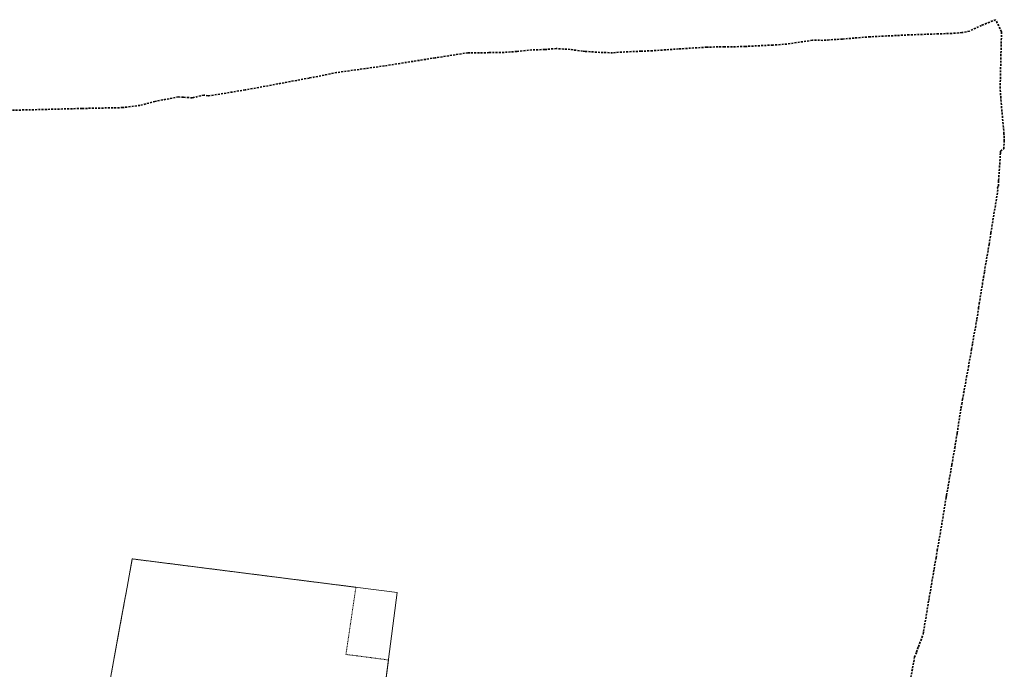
# Model space of a CAD drawing. Extents: x 7414218 to 7427513, y 5544630 to 5555035.
# Tile 44 of 46: x 7419129 to 7419895, y 5549772 to 5550277. Entities that reach past the tile are written whole.
import ezdxf

# ---------------------------------------------------------------- set-up
doc = ezdxf.new("R2010")
doc.units = 0
doc.linetypes.add('PRZER1-1', pattern=[1, 0.5, -0.5])
doc.linetypes.add('PRZER3-2', pattern=[2.5, 1.5, -1])
doc.layers.add('EGDE', color=7, linetype='CONTINUOUS', lineweight=18)
doc.layers.add('EGOE', color=7, linetype='CONTINUOUS', lineweight=35)
doc.layers.add('EGUG', color=7, linetype='CONTINUOUS', lineweight=18, true_color=0x008000)

msp = doc.modelspace()

# ---------------------------------------------------------------- linework, layer by layer
at = {"layer": 'EGDE', "linetype": 'Continuous', "lineweight": 18, "elevation": 10.22}
msp.add_lwpolyline([(7419407.93, 5549717.66), (7419422.79, 5549831.55), (7419216.51, 5549857.71), (7419212.51, 5549835.8), (7419210.24, 5549823.43), (7419206.11, 5549800.89), (7419198.49, 5549759.23)], dxfattribs=at)
at = {"layer": 'EGOE', "linetype": 'PRZER3-2', "lineweight": 35, "elevation": 10.22}
msp.add_lwpolyline([(7419819.82, 5549750.68), (7419825.43, 5549781.16), (7419826.94, 5549785.21), (7419828.49, 5549789.38), (7419832.12, 5549799.17), (7419832.46, 5549801.27), (7419836.46, 5549825.31), (7419840.62, 5549849.56), (7419840.66, 5549849.81), (7419842.16, 5549858.6), (7419843.16, 5549864.4), (7419845.73, 5549879.33), (7419846.14, 5549881.79), (7419850.07, 5549905.66), (7419850.38, 5549907.44), (7419851.61, 5549914.53), (7419854.47, 5549931.08), (7419856.72, 5549944.13), (7419857.09, 5549946.43), (7419858.64, 5549955.69), (7419861.58, 5549975.14), (7419862.14, 5549978.22), (7419862.77, 5549981.72), (7419865.92, 5549999.18), (7419867.37, 5550007.13), (7419869.81, 5550020.79), (7419870.56, 5550025.35), (7419873.95, 5550044.43), (7419875.34, 5550053.2), (7419875.83, 5550056.34), (7419878.22, 5550071.34), (7419879.08, 5550076.89), (7419879.83, 5550081.26), (7419880.7, 5550086.26), (7419883.48, 5550102.38), (7419884.74, 5550110.9), (7419884.83, 5550111.47), (7419890.52, 5550146.03), (7419889.88, 5550146.14), (7419890.27, 5550147.92), (7419890.73, 5550147.82), (7419890.9, 5550152.26), (7419892.28, 5550173.48), (7419892.28, 5550175.14), (7419894.83, 5550176.84), (7419895.3, 5550183), (7419895.29, 5550185.35), (7419895.04, 5550188.55), (7419893.21, 5550208.65), (7419892.64, 5550216.21), (7419892.07, 5550223.92), (7419893.12, 5550268), (7419888.56, 5550277.33), (7419877.56, 5550272.88), (7419868.08, 5550268.46), (7419865.83, 5550267.96), (7419862.3, 5550267.28), (7419854.39, 5550266.64), (7419844.09, 5550266.34), (7419821.24, 5550265.5), (7419790.76, 5550264.02), (7419769.31, 5550262.3), (7419759.02, 5550261.61), (7419754.03, 5550261.26), (7419745.87, 5550261.35), (7419725.99, 5550258.33), (7419715, 5550257.59), (7419693.66, 5550256.53), (7419686.1, 5550256.28), (7419677.43, 5550256.23), (7419663.61, 5550255.98), (7419641.7, 5550254.56), (7419621.36, 5550253.19), (7419612.51, 5550252.78), (7419597.51, 5550252.13), (7419590.39, 5550251.62), (7419583.06, 5550251.75), (7419569.06, 5550252.61), (7419567.01, 5550252.8), (7419557.29, 5550254.19), (7419546.55, 5550254.9), (7419537.44, 5550254.12), (7419527.47, 5550253.75), (7419515.74, 5550252.61), (7419510.87, 5550252.27), (7419503.29, 5550251.74), (7419494.15, 5550251.68), (7419477.63, 5550251.56), (7419452.29, 5550247.66), (7419424.88, 5550243.31), (7419412.79, 5550241.4), (7419375.56, 5550236.19), (7419354.28, 5550231.94), (7419304.33, 5550222.64), (7419275.53, 5550218.01), (7419272.18, 5550218.67), (7419263.2, 5550216.52), (7419260.34, 5550216.71), (7419256.3, 5550216.99), (7419252.44, 5550217.25), (7419234.15, 5550213.75), (7419222.46, 5550210.64), (7419208.99, 5550208.91), (7419177.35, 5550208.25), (7419132.19, 5550207.09), (7419097.29, 5550206.3)], dxfattribs=at)
at = {"layer": 'EGUG', "linetype": 'PRZER1-1', "lineweight": 18, "elevation": 10.08}
msp.add_lwpolyline([(7419407.93, 5549717.66), (7419415.95, 5549779.09), (7419382.81, 5549783.36), (7419385.62, 5549802.34), (7419390.55, 5549835.64), (7419216.51, 5549857.71), (7419212.51, 5549835.8), (7419210.24, 5549823.43), (7419206.11, 5549800.89), (7419198.49, 5549759.23)], dxfattribs=at)

doc.saveas('drawing.dxf')
